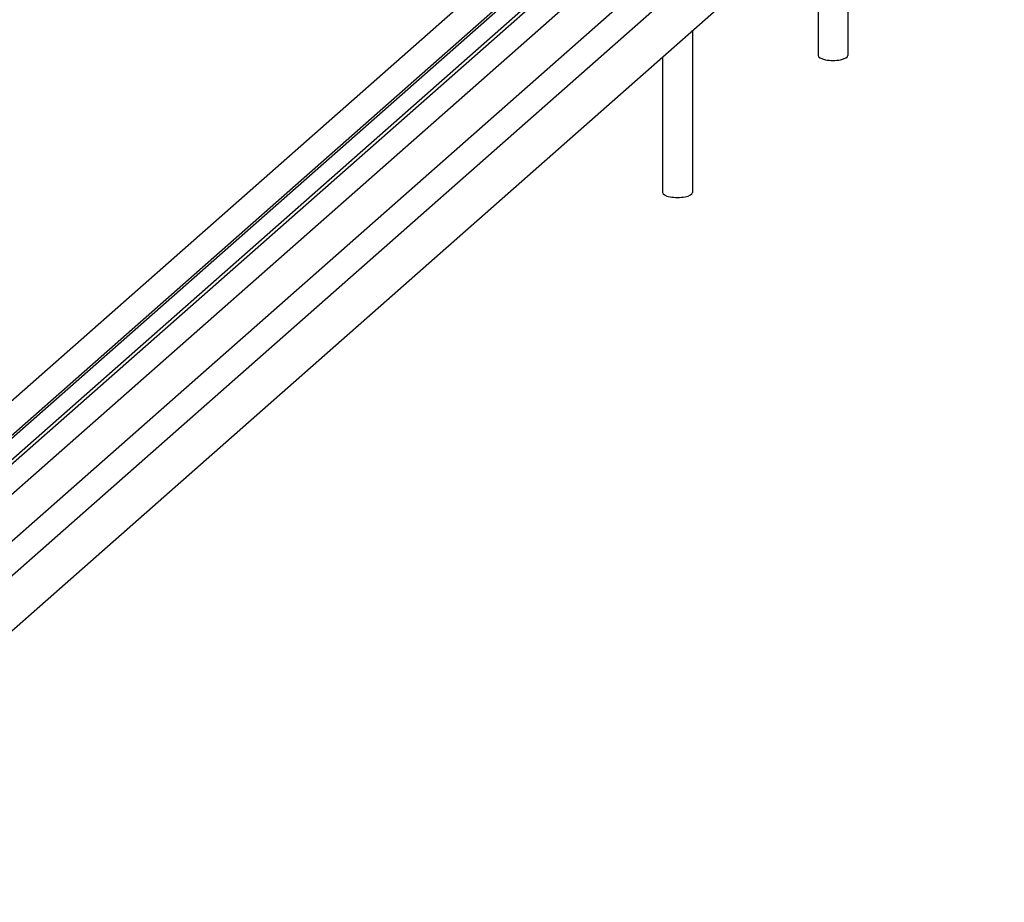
# Model space of a CAD drawing. Header units: millimetres. Extents: x 4464 to 5058, y 2900 to 3320.
# Tile 73 of 110: x 4765.09 to 4773.49, y 3213.61 to 3221.14. Entities that reach past the tile are written whole.
import ezdxf

# ---------------------------------------------------------------- set-up
doc = ezdxf.new("R2010")
doc.units = ezdxf.units.MM
doc.linetypes.add('STRICHPUNKT2', pattern=[18.5, 10, -4, 0.5, -4])
doc.layers.get('0').update_dxf_attribs({"linetype": 'CONTINUOUS'})
doc.layers.add('LE_ALL', color=7, linetype='CONTINUOUS', lineweight=50)

# ---------------------------------------------------------------- blocks, each defined once
blk = doc.blocks.new('PV-SCHERM PROFIEL 60X37_00471', base_point=(4773.42104135, 3223.32991357))
blk.add_line((4773.42104135, 3223.32991357), (4762.39889984, 3213.60929845))
for points in [[(4772.54462084, 3223.98280833), (4772.5095428, 3223.98722774), (4761.84216777, 3214.57948725)], [(4772.80168746, 3223.95042098), (4772.54462084, 3223.98280833), (4761.84216777, 3214.54413191)], [(4772.95194766, 3223.68224417), (4772.80168746, 3223.95042098), (4761.84216778, 3214.28503313)], [(4773.24426464, 3223.6454157), (4772.95194766, 3223.68224417), (4762.01888776, 3214.04019165)], [(4773.42104135, 3223.32991357), (4773.24426464, 3223.6454157), (4762.16504625, 3213.8744635)]]:
    blk.add_lwpolyline(points)
blk = doc.blocks.new('PV-SCHERM PROFIEL 60X37_00470')
blk.add_blockref('PV-SCHERM PROFIEL 60X37_00471', (4773.42104135, 3223.32991357))
blk = doc.blocks.new('GLASLAT T.B.V. PV-SCHERM_00482', base_point=(4761.84216776, 3214.79179296))
for p, q in [((4761.84216776, 3214.76350869), (4772.29448283, 3223.98158412)), ((4772.25940479, 3223.9506482), (4772.2594048, 3223.76662676))]:
    blk.add_line(p, q)
for points in [[(4761.84216775, 3215.08642077), (4772.00216585, 3224.04669686), (4772.29448283, 3224.00986839)], [(4761.84216776, 3214.79179296), (4772.29448283, 3224.00986839), (4772.29448283, 3223.98158412)]]:
    blk.add_lwpolyline(points)
blk = doc.blocks.new('GLASLAT T.B.V. PV-SCHERM_00481')
blk.add_blockref('GLASLAT T.B.V. PV-SCHERM_00482', (4761.84216776, 3214.79179296))
blk = doc.blocks.new('Glaslatten_00478')
blk.add_blockref('GLASLAT T.B.V. PV-SCHERM_00481', (0, 0))
blk = doc.blocks.new('Profielen_00469')
for name in ['Glaslatten_00478', 'PV-SCHERM PROFIEL 60X37_00470']:
    blk.add_blockref(name, (0, 0))
blk = doc.blocks.new('Privacyscherm 60-37_00427')
blk.add_blockref('Profielen_00469', (0, 0))
blk = doc.blocks.new('Brede Strip 15x200_01985', base_point=(4774.57188274, 3221.51643416))
for p, q in [((4775.88380649, 3223.4864423), (4776.3396497, 3223.42901146)), ((4774.57188274, 3221.86998755), (4776.3396497, 3223.42901146)), ((4776.3396497, 3223.42901146), (4776.3396497, 3223.07545807)), ((4770.72186291, 3223.18863441), (4770.8751706, 3223.32383909)), ((4774.57188274, 3221.51643416), (4776.3396497, 3223.07545807)), ((4769.89481101, 3222.4592432), (4770.16374364, 3222.42536087)), ((4772.11642108, 3222.17934664), (4774.57188274, 3221.86998755))]:
    blk.add_line(p, q)
for points in [[(4769.89481101, 3222.18818459), (4769.89481101, 3222.4592432), (4770.47551616, 3222.971377)], [(4774.57188274, 3221.86998755), (4774.57188274, 3221.51643416), (4771.7656407, 3221.86998742)]]:
    blk.add_lwpolyline(points)
blk = doc.blocks.new('_01987', base_point=(4773.91526723, 3222.46941839))
at = {"layer": 'LE_ALL', "color": 1, "linetype": 'STRICHPUNKT2'}
for p, q in [((4772.74599929, 3222.61673231), (4772.73274104, 3222.60503963)), ((4773.91526723, 3222.46941839), (4773.90200897, 3222.45772571))]:
    blk.add_line(p, q, dxfattribs=at)
blk = doc.blocks.new('_01986')
blk.add_blockref('_01987', (4773.91526723, 3222.46941839))
blk = doc.blocks.new('Brede Strip 15x200_01984')
for name, p in [('Brede Strip 15x200_01985', (4774.57188274, 3221.51643416)), ('_01986', (0, 0))]:
    blk.add_blockref(name, p)
blk = doc.blocks.new('Carrosseriering M12 (ISO 7093 _ DIN 9021)_01992', base_point=(4770.23791585, 3222.58046423))
blk.add_line((4770.23791585, 3222.65824598), (4770.23791585, 3222.58046423))
for centre, start_param, end_param in [((4770.70041585, 3222.65824598), 2.12405843, 3.14159265), ((4770.70041585, 3222.65824598), 3.14159265, 3.76704147), ((4770.70041585, 3222.58046423), 3.14159265, 3.53309867)]:
    blk.add_ellipse(centre, major_axis=(0.4625, 0), ratio=0.33333333, start_param=start_param, end_param=end_param)
blk = doc.blocks.new('Carrosseriering M12 (ISO 7093 _ DIN 9021)_01991')
blk.add_blockref('Carrosseriering M12 (ISO 7093 _ DIN 9021)_01992', (4770.23791585, 3222.58046423))
blk = doc.blocks.new('Hoge dopmoer (DIN 1587)-M12_01994', base_point=(4770.47541585, 3222.96465891))
for p, q in [((4770.47541585, 3222.89394824), (4770.47541585, 3222.96465891)), ((4770.47837026, 3222.88183417), (4770.45738807, 3222.91577359)), ((4770.49935244, 3222.8303082), (4770.47837026, 3222.88183417)), ((4770.49935244, 3222.72134002), (4770.49935244, 3222.8303082)), ((4770.61617626, 3222.82436894), (4770.49935244, 3222.8303082)), ((4770.45738807, 3222.69765787), (4770.46104205, 3222.68755343))]:
    blk.add_line(p, q)
blk.add_lwpolyline([(4770.47541585, 3222.96465891, -0.414213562), (4770.70041585, 3223.18965891, -0.27403316), (4770.89777175, 3223.07271282)], format="xyb")
blk.add_lwpolyline([(4770.45738807, 3222.69765787), (4770.45738807, 3222.91577359), (4770.47541585, 3222.92342689)])
for centre, start_param, end_param in [((4770.70041585, 3222.96465891), 3.14159265, 4.66738882), ((4770.70041585, 3222.89394824), 3.14159265, 3.3038243), ((4770.70041585, 3222.89394824), 3.3038243, 4.32880258)]:
    blk.add_ellipse(centre, major_axis=(0.225, 0), ratio=0.33333333, start_param=start_param, end_param=end_param)
blk = doc.blocks.new('Hoge dopmoer (DIN 1587)-M12_01993')
blk.add_blockref('Hoge dopmoer (DIN 1587)-M12_01994', (4770.47541585, 3222.96465891))
blk = doc.blocks.new('Draadstang-M12x140_01996', base_point=(4770.82791585, 3221.04299183))
for p, q in [((4770.82791585, 3221.04299183), (4770.82791585, 3219.66482727)), ((4770.57291585, 3220.81810297), (4770.57291585, 3219.66482727))]:
    blk.add_line(p, q)
blk.add_ellipse((4770.70041585, 3219.66482727), major_axis=(0.1275, 0), ratio=0.33333333, start_param=3.14159265, end_param=6.28318531)
blk = doc.blocks.new('Draadstang-M12x140_01995')
blk.add_blockref('Draadstang-M12x140_01996', (4770.82791585, 3221.04299183))
blk = doc.blocks.new('Montage_01989')
for name in ['Hoge dopmoer (DIN 1587)-M12_01993', 'Carrosseriering M12 (ISO 7093 _ DIN 9021)_01991', 'Draadstang-M12x140_01995']:
    blk.add_blockref(name, (0, 0))
blk = doc.blocks.new('Carrosseriering M12 (ISO 7093 _ DIN 9021)_02000', base_point=(4775.35929011, 3223.1650525))
blk.add_line((4775.99654486, 3223.38557217), (4775.99654486, 3223.30779042))
for centre, start_param, end_param in [((4775.53404486, 3223.38557217), 6.28318531, 7.300719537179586), ((4775.53404486, 3223.38557217), 4.32491797, 6.28318531), ((4775.53404486, 3223.30779042), 4.32491797, 6.28318531)]:
    blk.add_ellipse(centre, major_axis=(0.4625, 0), ratio=0.33333333, start_param=start_param, end_param=end_param)
blk = doc.blocks.new('Carrosseriering M12 (ISO 7093 _ DIN 9021)_01999')
blk.add_blockref('Carrosseriering M12 (ISO 7093 _ DIN 9021)_02000', (4775.35929011, 3223.1650525))
blk = doc.blocks.new('Hoge dopmoer (DIN 1587)-M12_02002', base_point=(4775.75904486, 3223.62718398))
for p, q in [((4775.75904486, 3223.62127443), (4775.75904486, 3223.69198511)), ((4775.45449535, 3223.55111835), (4775.35929011, 3223.55756818)), ((4775.57600924, 3223.52701577), (4775.45449535, 3223.55111835)), ((4775.67654094, 3223.56323243), (4775.57600924, 3223.52701577)), ((4775.57600924, 3223.30890006), (4775.57600924, 3223.52701577)), ((4775.35929011, 3223.33295574), (4775.45449535, 3223.31541609)), ((4775.45449535, 3223.31541609), (4775.57600924, 3223.30890006))]:
    blk.add_line(p, q)
blk.add_lwpolyline([(4775.35929011, 3223.8337094, -0.226085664), (4775.53404486, 3223.91698511, -0.414213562), (4775.75904486, 3223.69198511)], format="xyb")
for points in [[(4775.75904486, 3223.62718398), (4775.77707264, 3223.58186254), (4775.67654094, 3223.56323243)], [(4775.57600924, 3223.30890006), (4775.67654094, 3223.32753017), (4775.77707264, 3223.36374682), (4775.77707264, 3223.58186254)]]:
    blk.add_lwpolyline(points)
for centre, start_param, end_param in [((4775.53404486, 3223.69198511), 3.82299877, 6.28318531), ((4775.53404486, 3223.62127443), 5.39821941, 6.28318531), ((4775.53404486, 3223.62127443), 3.82299877, 4.35102186), ((4775.53404486, 3223.62127443), 4.35102186, 5.39821941)]:
    blk.add_ellipse(centre, major_axis=(0.225, 0), ratio=0.33333333, start_param=start_param, end_param=end_param)
blk = doc.blocks.new('Hoge dopmoer (DIN 1587)-M12_02001')
blk.add_blockref('Hoge dopmoer (DIN 1587)-M12_02002', (4775.75904486, 3223.62718398))
blk = doc.blocks.new('Draadstang-M12x140_02004', base_point=(4775.66154486, 3222.47742581))
for p, q in [((4775.66154486, 3222.47742581), (4775.66154486, 3220.39215346)), ((4775.40654486, 3222.25253695), (4775.40654486, 3220.39215346))]:
    blk.add_line(p, q)
blk.add_ellipse((4775.53404486, 3220.39215346), major_axis=(0.1275, 0), ratio=0.33333333, start_param=3.14159265, end_param=6.28318531)
blk = doc.blocks.new('Draadstang-M12x140_02003')
blk.add_blockref('Draadstang-M12x140_02004', (4775.66154486, 3222.47742581))
blk = doc.blocks.new('Montage_01997')
for name in ['Hoge dopmoer (DIN 1587)-M12_02001', 'Carrosseriering M12 (ISO 7093 _ DIN 9021)_01999', 'Draadstang-M12x140_02003']:
    blk.add_blockref(name, (0, 0))
blk = doc.blocks.new('Draadstang-M12x140_02008', base_point=(4772.15374106, 3221.82109137))
for p, q in [((4771.89874106, 3221.85321835), (4771.89874106, 3220.8340952)), ((4772.15374106, 3221.82109137), (4772.15374106, 3220.8340952))]:
    blk.add_line(p, q)
blk.add_ellipse((4772.02624106, 3220.8340952), major_axis=(0.1275, 0), ratio=0.33333333, start_param=3.14159265, end_param=6.28318531)
blk = doc.blocks.new('Draadstang-M12x140_02007')
blk.add_blockref('Draadstang-M12x140_02008', (4772.15374106, 3221.82109137))
blk = doc.blocks.new('Montage_02005')
blk.add_blockref('Draadstang-M12x140_02007', (0, 0))
blk = doc.blocks.new('Carrosseriering M12 (ISO 7093 _ DIN 9021)_02012', base_point=(4773.74571965, 3222.13852249))
for p, q in [((4773.74571965, 3222.21630424), (4773.74571965, 3222.13852249)), ((4774.67071965, 3222.21630424), (4774.67071965, 3222.13852249))]:
    blk.add_line(p, q)
for centre, start_param, end_param in [((4774.20821965, 3222.21630424), 2.12405843, 3.14159265), ((4774.20821965, 3222.21630424), 6.28318531, 7.300719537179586), ((4774.20821965, 3222.21630424), 3.14159265, 6.28318531), ((4774.20821965, 3222.13852249), 3.14159265, 6.28318531)]:
    blk.add_ellipse(centre, major_axis=(0.4625, 0), ratio=0.33333333, start_param=start_param, end_param=end_param)
blk = doc.blocks.new('Carrosseriering M12 (ISO 7093 _ DIN 9021)_02011')
blk.add_blockref('Carrosseriering M12 (ISO 7093 _ DIN 9021)_02012', (4773.74571965, 3222.13852249))
blk = doc.blocks.new('Hoge dopmoer (DIN 1587)-M12_02014', base_point=(4774.43321965, 3222.45791605))
for p, q in [((4773.98321965, 3222.4520065), (4773.98321965, 3222.52271718)), ((4774.43321965, 3222.4520065), (4774.43321965, 3222.52271718)), ((4773.98617406, 3222.43989243), (4773.96519187, 3222.47383185)), ((4774.00715624, 3222.38836646), (4773.98617406, 3222.43989243)), ((4774.00715624, 3222.17025074), (4774.00715624, 3222.38836646)), ((4774.12867013, 3222.38185042), (4774.00715624, 3222.38836646)), ((4774.25018402, 3222.35774784), (4774.12867013, 3222.38185042)), ((4774.35071572, 3222.39396449), (4774.25018402, 3222.35774784)), ((4774.25018402, 3222.13963212), (4774.25018402, 3222.35774784)), ((4773.96519187, 3222.25571613), (4773.98617406, 3222.20419017)), ((4773.98617406, 3222.20419017), (4774.00715624, 3222.17025074)), ((4774.00715624, 3222.17025074), (4774.12867013, 3222.14614816)), ((4774.12867013, 3222.14614816), (4774.25018402, 3222.13963212))]:
    blk.add_line(p, q)
blk.add_lwpolyline([(4773.98321965, 3222.52271718, -0.414213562), (4774.20821965, 3222.74771718, -0.414213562), (4774.43321965, 3222.52271718)], format="xyb")
for points in [[(4773.96519187, 3222.25571613), (4773.96519187, 3222.47383185), (4773.98321965, 3222.48148515)], [(4774.43321965, 3222.45791605), (4774.45124742, 3222.4125946), (4774.35071572, 3222.39396449)], [(4774.25018402, 3222.13963212), (4774.35071572, 3222.15826223), (4774.45124742, 3222.19447889), (4774.45124742, 3222.4125946)]]:
    blk.add_lwpolyline(points)
for centre, start_param, end_param in [((4774.20821965, 3222.52271718), 3.14159265, 6.28318531), ((4774.20821965, 3222.4520065), 3.14159265, 3.3038243), ((4774.20821965, 3222.4520065), 3.3038243, 4.35102186), ((4774.20821965, 3222.4520065), 5.39821941, 6.28318531), ((4774.20821965, 3222.4520065), 4.35102186, 5.39821941)]:
    blk.add_ellipse(centre, major_axis=(0.225, 0), ratio=0.33333333, start_param=start_param, end_param=end_param)
blk = doc.blocks.new('Hoge dopmoer (DIN 1587)-M12_02013')
blk.add_blockref('Hoge dopmoer (DIN 1587)-M12_02014', (4774.43321965, 3222.45791605))
blk = doc.blocks.new('Draadstang-M12x140_02016', base_point=(4774.33571965, 3221.54618791))
for p, q in [((4774.08071965, 3221.57831489), (4774.08071965, 3219.22288553)), ((4774.33571965, 3221.54618791), (4774.33571965, 3219.22288553))]:
    blk.add_line(p, q)
blk.add_ellipse((4774.20821965, 3219.22288553), major_axis=(0.1275, 0), ratio=0.33333333, start_param=3.14159265, end_param=6.28318531)
blk = doc.blocks.new('Draadstang-M12x140_02015')
blk.add_blockref('Draadstang-M12x140_02016', (4774.33571965, 3221.54618791))
blk = doc.blocks.new('Montage_02009')
for name in ['Hoge dopmoer (DIN 1587)-M12_02013', 'Carrosseriering M12 (ISO 7093 _ DIN 9021)_02011', 'Draadstang-M12x140_02015']:
    blk.add_blockref(name, (0, 0))
blk = doc.blocks.new('Montage voetplaat_01988')
for name in ['Montage_01997', 'Montage_01989', 'Montage_02009', 'Montage_02005']:
    blk.add_blockref(name, (0, 0))
blk = doc.blocks.new('Voetplaat + montage_01983')
for name in ['Montage voetplaat_01988', 'Brede Strip 15x200_01984']:
    blk.add_blockref(name, (0, 0))
blk = doc.blocks.new('Tussenkoker_01980')
blk.add_blockref('Voetplaat + montage_01983', (0, 0))
blk = doc.blocks.new('_A3D0205_00030')
for name in ['Tussenkoker_01980', 'Privacyscherm 60-37_00427']:
    blk.add_blockref(name, (0, 0))
blk = doc.blocks.new('_ANS0205_00029')
blk.add_blockref('_A3D0205_00030', (0, 0))

msp = doc.modelspace()

# ---------------------------------------------------------------- block references
msp.add_blockref('_ANS0205_00029', (0, 0))

doc.saveas('drawing.dxf')
